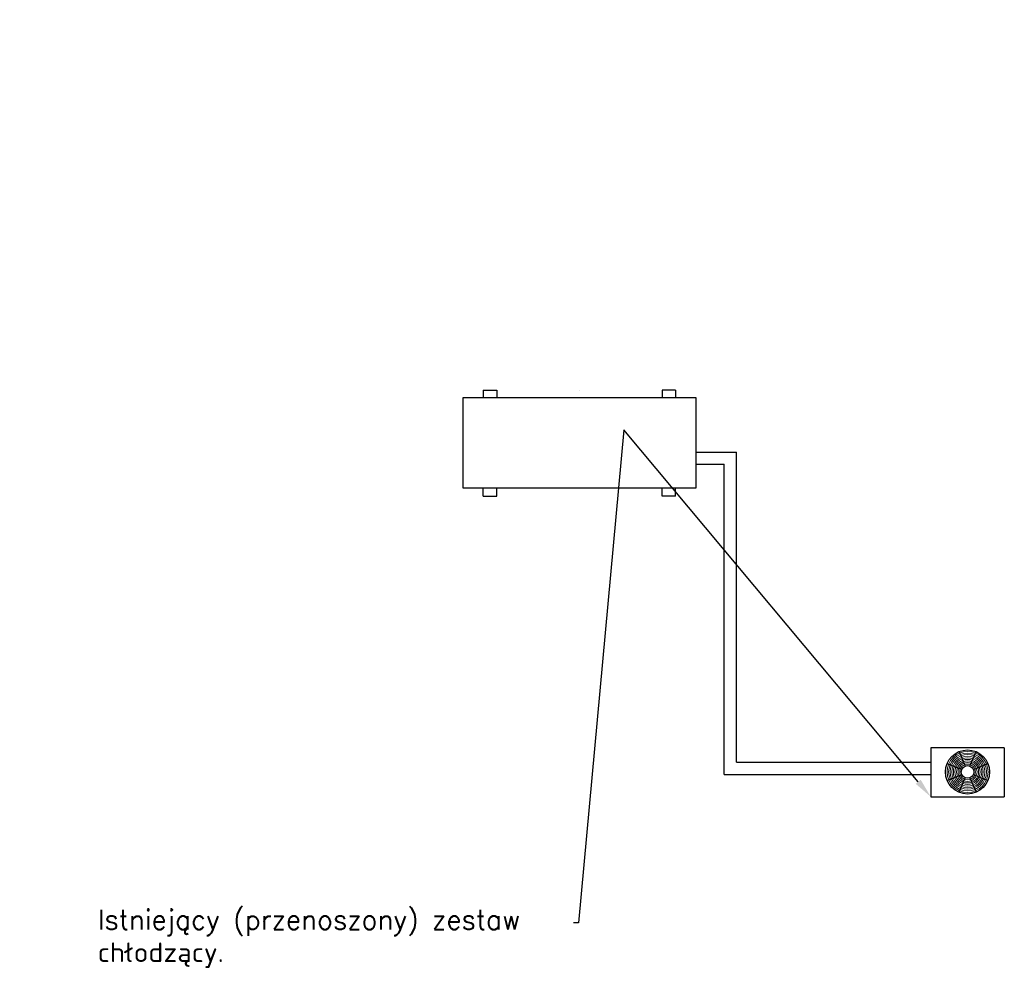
# Model space of a CAD drawing. Header units: centimetres. Extents: x 8435 to 34224, y 15581 to 23928.
# Tile 23 of 256: x 14476 to 14878, y 17801 to 18188. Entities that reach past the tile are written whole.
import ezdxf
from ezdxf import colors
from ezdxf.entities.mleader import LeaderData, LeaderLine
from ezdxf.enums import TextEntityAlignment as Align
from ezdxf.math import Vec2, Vec3

# ---------------------------------------------------------------- set-up
doc = ezdxf.new("R2010")
doc.units = ezdxf.units.CM
doc.header["$LTSCALE"] = 0.2
for name, color, linetype, lineweight in [('2DH_PLS_cchp', 215, 'Continuous', 30), ('2DH_PLS_kan', 32, 'Continuous', 30), ('_ET_GAZ', 40, 'Continuous', 30), ('_ET_OPIS', 7, 'Continuous', 20), ('CP_DETAL', 33, 'Continuous', 9)]:
    doc.layers.add(name, color=color, linetype=linetype, lineweight=lineweight)
doc.styles.add('CP_ATTR', font='arial.ttf')
doc.styles.add('SIMPLEX', font='simplex.shx', dxfattribs={"height": 12})

msp = doc.modelspace()

# ---------------------------------------------------------------- hatches: boundary and pattern name
at = {"layer": '_ET_GAZ'}
h = msp.add_hatch(dxfattribs=at)
h.set_pattern_fill('ANGLE', color=256)
h.set_pattern_definition([(0, (0, 4e-12), (0, 6.985), [5.08, -1.905]), (90, (0, 4e-12), (-6.985, 4e-16), [5.08, -1.905])])
h.paths.add_polyline_path([(14478.51, 18186.66, 1), (14476.01, 18186.66, 1)])
h = msp.add_hatch(dxfattribs=at)
h.set_pattern_fill('ANGLE', color=256)
h.set_pattern_definition([(0, (0, 0), (0, 6.985), [5.08, -1.905]), (90, (0, 0), (-6.985, 4e-16), [5.08, -1.905])])
h.paths.add_polyline_path([(14476.01, 18186.66, 1), (14478.51, 18186.66, 1)])

# ---------------------------------------------------------------- linework, layer by layer
at = {"color": 251}
for p, q in [((14665.18, 18036.72), (14665.18, 18033.72)), ((14665.18, 18036.72), (14670.68, 18036.72)), ((14670.68, 18036.72), (14670.68, 18033.72)), ((14738.18, 18036.72), (14738.18, 18033.72)), ((14743.68, 18036.72), (14738.18, 18036.72)), ((14743.68, 18036.72), (14743.68, 18033.72)), ((14656.93, 17996.72), (14656.93, 18033.72)), ((14656.93, 18033.72), (14751.93, 18033.72)), ((14751.93, 18033.72), (14751.93, 17996.72)), ((14751.93, 17996.72), (14656.93, 17996.72)), ((14665.18, 17993.42), (14665.18, 17996.72)), ((14670.68, 17993.42), (14670.68, 17996.72)), ((14738.18, 17993.42), (14738.18, 17996.72)), ((14743.68, 17993.42), (14743.68, 17996.72)), ((14665.18, 17993.42), (14670.68, 17993.42)), ((14743.68, 17993.42), (14738.18, 17993.42)), ((14877.8, 17890.66), (14847.8, 17890.66)), ((14847.8, 17890.66), (14847.8, 17870.66)), ((14859.36, 17889.13), (14861.82, 17883.19)), ((14863.79, 17883.19), (14866.25, 17889.13)), ((14877.8, 17890.66), (14877.8, 17870.66)), ((14854.49, 17884.25), (14860.43, 17881.79)), ((14865.18, 17881.79), (14871.12, 17884.25)), ((14854.49, 17877.37), (14860.43, 17879.83)), ((14865.18, 17879.83), (14871.12, 17877.37)), ((14859.36, 17872.5), (14861.82, 17878.43)), ((14863.79, 17878.43), (14866.25, 17872.5)), ((14847.8, 17870.66), (14877.8, 17870.66))]:
    msp.add_line(p, q, dxfattribs=at)
for radius in [9, 2.57]:
    msp.add_circle((14862.8, 17880.81), radius, dxfattribs=at)
at = {"layer": '2DH_PLS_cchp', "color": 251}
for p, q in [((14768.5, 17884.74), (14768.5, 18011.4)), ((14751.93, 18006.4), (14763.5, 18006.4)), ((14763.5, 17879.74), (14847.8, 17879.74))]:
    msp.add_line(p, q, dxfattribs=at)
at = {"layer": '2DH_PLS_kan', "color": 251}
for p, q in [((14751.93, 18011.4), (14768.5, 18011.4)), ((14763.5, 17879.74), (14763.5, 18006.4)), ((14768.5, 17884.74), (14847.8, 17884.74))]:
    msp.add_line(p, q, dxfattribs=at)
at = {"layer": 'CP_DETAL', "color": 251}
for radius in [8.36, 7.71, 7.07, 6.43, 5.79, 5.14, 4.5, 3.86, 3.21]:
    msp.add_circle((14862.8, 17880.81), radius, dxfattribs=at)

# ---------------------------------------------------------------- texts
at = {"color": 251, "linetype": 'ByBlock', "style": 'CP_ATTR', "flags": 9}
for tag, text, p in [('ORDER-NO', '', (14704.37, 18036.67)), ('PRODUCT-TYPE', 'CONVERTIBLE', (14704.37, 18036.67)), ('ARTICLE', '1U125S2SN2FB', (14704.37, 18036.67)), ('GROUP', '', (14704.37, 18036.68)), ('NUMBER', '', (14704.37, 18036.68)), ('NAME', 'Klimatyzator przypodłogowo-przysufitowy', (14704.37, 18036.68)), ('PRODUCER', 'Haier', (14704.37, 18036.67)), ('CAPACITY_COOL_KW', '12.4', (14704.37, 18036.66)), ('CHARACTER', '', (14704.38, 18036.67)), ('FLOW', '4200', (14704.38, 18036.68)), ('TEMPERATURE', '', (14704.38, 18036.68)), ('CAPACITY_MAX', '', (14704.38, 18036.67)), ('CAPACITY_HEAT_KW', '12.8', (14704.37, 18036.66)), ('OTHER', '', (14704.39, 18036.68)), ('POWER', '', (14704.39, 18036.67)), ('PN', '', (14704.39, 18036.68)), ('DN', '', (14704.39, 18036.67)), ('VOLTAGE', '', (14704.39, 18036.67)), ('NAME', 'Klimatyzator - Jednostka zewnętrzna', (14862.79, 17890.65)), ('NUMBER', '', (14862.79, 17890.65)), ('TEMPERATURE', '', (14862.79, 17890.65)), ('OTHER', '', (14862.79, 17890.65)), ('CAPACITY_COOL_KW', '', (14862.79, 17890.65)), ('CAPACITY_HEAT_KW', '', (14862.79, 17890.65)), ('GROUP', '', (14862.79, 17890.65)), ('ARTICLE', 'Jednostka zewnętrzna', (14862.79, 17890.65)), ('PRODUCT-TYPE', '', (14862.79, 17890.65)), ('ORDER-NO', '', (14862.79, 17890.65)), ('PRODUCER', '', (14862.79, 17890.65)), ('DN', '', (14862.79, 17890.65)), ('PN', '', (14862.79, 17890.65)), ('VOLTAGE', '', (14862.79, 17890.65)), ('POWER', '', (14862.79, 17890.65)), ('FLOW', '', (14862.79, 17890.65)), ('CHARACTER', '', (14862.79, 17890.65)), ('CAPACITY_MAX', '', (14862.79, 17890.65))]:
    msp.add_attdef(tag, text=text, height=0.01, dxfattribs=at).set_placement(p, align=Align.MIDDLE_LEFT)

# ---------------------------------------------------------------- leaders
at = {"layer": '_ET_OPIS', "ltscale": 2}
ml = msp.add_multileader_mtext('Standard', dxfattribs=at)
ml.set_content('Istniejący (przenoszony) zestaw chłodzący.', color=256, style='SIMPLEX')
ml.set_leader_properties()
ml.build(insert=Vec2(0, 0))
ml.multileader.update_dxf_attribs({"dogleg_length": 2, "arrow_head_size": 8})
ctx = ml.context
ctx.base_point, ctx.char_height, ctx.arrow_head_size, ctx.landing_gap_size, ctx.plane_origin = Vec3(14506.85, 17819.2), 8, 8, 1, Vec3(15348.34, 18063.33)
notes = []
notes.append((ctx, [(0, (1, 1, 0), (14703.99, 17819.2), (-1, 0), 2, [(1, [(14847.8, 17870.66), (14722.48, 18020.51)], 0, [])])]))
ctx.mtext.insert, ctx.mtext.width, ctx.mtext.defined_height, ctx.mtext.flow_direction = Vec3(14507.85, 17824.54), 213.052, 51.02, 5
for ctx, leaders in notes:
    for number, flags, end, landing, length, lines in leaders:
        leader = LeaderData()
        leader.index, (leader.has_last_leader_line, leader.has_dogleg_vector, leader.attachment_direction) = number, flags
        leader.last_leader_point, leader.dogleg_vector, leader.dogleg_length = Vec3(end), Vec3(landing), length
        for number, points, colour, breaks in lines:
            line = LeaderLine()
            line.index, line.vertices, line.color, line.breaks = number, Vec3.list(points), colors.encode_raw_color(colour), breaks
            leader.lines.append(line)
        ctx.leaders.append(leader)

doc.saveas('drawing.dxf')
